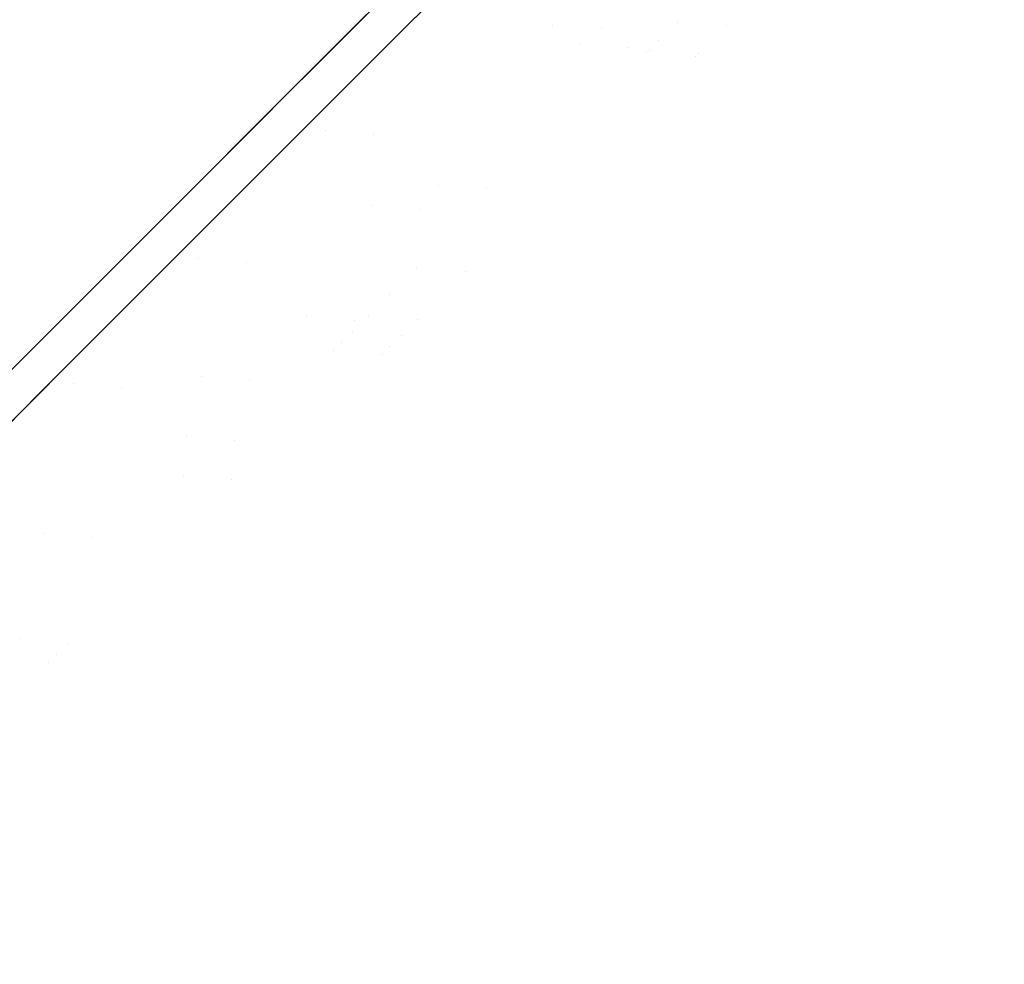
# Model space of a CAD drawing. Header units: centimetres. Extents: x -66.9 to -49, y -8.3 to 9.3.
# Tile 3 of 9: x -60.4 to -56.8, y -4 to -0.5. Entities that reach past the tile are written whole.
import ezdxf

# ---------------------------------------------------------------- set-up
doc = ezdxf.new("R2010")
doc.units = ezdxf.units.CM
doc.header["$LTSCALE"] = 2.54
doc.layers.add('Lucido design-1', color=7, linetype='Continuous')

# ---------------------------------------------------------------- blocks, each defined once
blk = doc.blocks.new('Gruppo-1')
at = {"color": 30, "linetype": 'Continuous', "lineweight": 9}
for points, invisible_edges in [([(-56.956, 0.4486, -919.0103), (-59.2236, -1.7451, -918.5947), (-59.1963, -1.7178, -918.3694)], 11), ([(-59.2236, -1.7451, -918.5947), (-56.956, 0.4486, -919.0103), (-58.0819, -0.6588, -919.0103)], 11), ([(-59.1963, -1.7178, -918.3694), (-59.1545, -1.676, -918.1336), (-56.956, 0.4486, -919.0103)], 11), ([(-56.956, 0.4486, -919.0103), (-59.1545, -1.676, -918.1336), (-59.0962, -1.6177, -917.8892)], 11), ([(-59.0962, -1.6177, -917.8892), (-59.019, -1.5405, -917.6383), (-56.956, 0.4486, -919.0103)], 11), ([(-57.9031, -0.6711, -919.0103), (-56.7743, 0.4391, -919.0103), (-59.0476, -1.7601, -918.5936)], 11), ([(-59.0202, -1.7327, -918.3678), (-59.0476, -1.7601, -918.5936), (-56.7743, 0.4391, -919.0103)], 11), ([(-56.7743, 0.4391, -919.0103), (-58.9784, -1.6909, -918.1314), (-59.0202, -1.7327, -918.3678)], 11), ([(-57.8602, -0.4371, -918.0711), (-56.956, 0.4486, -919.0103), (-59.019, -1.5405, -917.6383)], 11), ([(-58.9199, -1.6324, -917.8863), (-58.9784, -1.6909, -918.1314), (-56.7743, 0.4391, -919.0103)], 11), ([(-56.7743, 0.4391, -919.0103), (-58.8425, -1.555, -917.6349), (-58.9199, -1.6324, -917.8863)], 11), ([(-58.8425, -1.555, -917.6349), (-56.7743, 0.4391, -919.0103), (-57.6808, -0.4489, -918.0688)], 11), ([(-58.0721, -0.649, -919.218), (-58.0819, -0.6588, -919.0103), (-56.956, 0.4486, -919.0103)], 11), ([(-56.956, 0.4486, -919.0103), (-58.0376, -0.6145, -919.4485), (-58.0721, -0.649, -919.218)], 11), ([(-57.9698, -0.5467, -919.6961), (-58.0376, -0.6145, -919.4485), (-56.956, 0.4486, -919.0103)], 11), ([(-56.956, 0.4486, -919.0103), (-57.8602, -0.4371, -919.9494), (-57.9698, -0.5467, -919.6961)], 11), ([(-56.7743, 0.4391, -919.0103), (-57.9031, -0.6711, -919.0103), (-57.8932, -0.6613, -919.2186)], 11), ([(-57.8932, -0.6613, -919.2186), (-57.8586, -0.6267, -919.4496), (-56.7743, 0.4391, -919.0103)], 11), ([(-56.7743, 0.4391, -919.0103), (-57.8586, -0.6267, -919.4496), (-57.7907, -0.5588, -919.6979)], 11), ([(-57.7907, -0.5588, -919.6979), (-57.6808, -0.4489, -919.9517), (-56.7743, 0.4391, -919.0103)], 11), ([(-57.528, 0.0429, -914.3512), (-57.9324, -0.3615, -914.4591), (-58.3278, -0.6275, -912.9442), (-57.7887, -0.0884, -912.8004)], 15), ([(-57.7887, -0.0884, -925.2201), (-58.3278, -0.6275, -925.0763), (-57.9324, -0.3615, -923.5614), (-57.528, 0.0429, -923.6694)], 15), ([(-57.375, 0.048, -917.5514), (-57.4951, -0.072, -917.6292), (-58.0695, -0.591, -916.2478), (-57.8293, -0.3508, -916.0921)], 15), ([(-57.8293, -0.3508, -921.9284), (-58.0695, -0.591, -921.7727), (-57.4951, -0.072, -920.3913), (-57.375, 0.048, -920.4692)], 15), ([(-57.6499, -0.3624, -916.0848), (-57.8906, -0.6031, -916.2409), (-57.3148, -0.0829, -917.6257), (-57.1944, 0.0375, -917.5477)], 15), ([(-57.1944, 0.0375, -920.4728), (-57.3148, -0.0829, -920.3948), (-57.8906, -0.6031, -921.7796), (-57.6499, -0.3624, -921.9357)], 15), ([(-57.6091, -0.0993, -912.7849), (-58.1496, -0.6398, -912.9291), (-57.7532, -0.3731, -914.4477), (-57.3478, 0.0324, -914.3395)], 15), ([(-57.3478, 0.0324, -923.681), (-57.7532, -0.3731, -923.5728), (-58.1496, -0.6398, -925.0914), (-57.6091, -0.0993, -925.2357)], 15), ([(-58.7784, -0.4694, -908.1705), (-59.1753, -0.5904, -906.6572), (-58.6278, -0.0429, -906.5762)], 9), ([(-58.6278, -0.0429, -906.5762), (-59.1753, -0.5904, -906.6572), (-58.9998, -0.6032, -906.6205)], 10), ([(-58.9998, -0.6032, -906.6205), (-58.45, -0.0534, -906.5519), (-58.6278, -0.0429, -906.5762)], 10), ([(-58.45, -0.0534, -906.5519), (-58.9998, -0.6032, -906.6205), (-58.6013, -0.4813, -908.1434)], 10), ([(-57.7887, -0.0884, -925.2201), (-58.0842, -0.2177, -926.7679), (-58.4238, -0.5573, -926.6925)], 11), ([(-58.4238, -0.5573, -926.6925), (-58.3278, -0.6275, -925.0763), (-57.7887, -0.0884, -925.2201)], 11), ([(-57.7887, -0.0884, -912.8004), (-58.3278, -0.6275, -912.9442), (-58.4238, -0.5573, -911.328)], 11), ([(-58.4238, -0.5573, -911.328), (-58.0842, -0.2177, -911.2526), (-57.7887, -0.0884, -912.8004)], 11), ([(-58.3185, -0.7476, -914.6336), (-57.9324, -0.3615, -914.4591), (-57.5719, -0.0934, -915.9758), (-57.8293, -0.3508, -916.0921)], 15), ([(-57.8293, -0.3508, -921.9284), (-57.5719, -0.0934, -922.0447), (-57.9324, -0.3615, -923.5614), (-58.3185, -0.7476, -923.387)], 15), ([(-58.2885, -0.81, -916.4365), (-58.0695, -0.591, -916.2478), (-57.4951, -0.072, -917.6292), (-57.6046, -0.1815, -917.7236)], 15), ([(-57.6046, -0.1815, -920.297), (-57.4951, -0.072, -920.3913), (-58.0695, -0.591, -921.7727), (-58.2885, -0.81, -921.584)], 15), ([(-57.6091, -0.0993, -925.2357), (-58.1496, -0.6398, -925.0914), (-58.2459, -0.5694, -926.7117)], 11), ([(-57.6091, -0.0993, -912.7849), (-57.9053, -0.2289, -911.2332), (-58.2459, -0.5694, -911.3088)], 11), ([(-58.2459, -0.5694, -911.3088), (-58.1496, -0.6398, -912.9291), (-57.6091, -0.0993, -912.7849)], 11), ([(-58.2459, -0.5694, -926.7117), (-57.9053, -0.2289, -926.7873), (-57.6091, -0.0993, -925.2357)], 11), ([(-57.6499, -0.3624, -916.0848), (-57.3918, -0.1043, -915.9682), (-57.7532, -0.3731, -914.4477), (-58.1403, -0.7602, -914.6226)], 15), ([(-58.1403, -0.7602, -923.3979), (-57.7532, -0.3731, -923.5728), (-57.3918, -0.1043, -922.0523), (-57.6499, -0.3624, -921.9357)], 15), ([(-57.4246, -0.1927, -917.7203), (-57.3148, -0.0829, -917.6257), (-57.8906, -0.6031, -916.2409), (-58.1102, -0.8227, -916.4301)], 15), ([(-58.1102, -0.8227, -921.5904), (-57.8906, -0.6031, -921.7796), (-57.3148, -0.0829, -920.3948), (-57.4246, -0.1927, -920.3002)], 15), ([(-57.6046, -0.1815, -917.7236), (-57.7023, -0.2792, -917.831), (-58.4839, -1.0054, -916.6514), (-58.2885, -0.81, -916.4365)], 15), ([(-58.2885, -0.81, -921.584), (-58.4839, -1.0054, -921.3691), (-57.7023, -0.2792, -920.1895), (-57.6046, -0.1815, -920.297)], 15), ([(-58.1102, -0.8227, -916.4301), (-58.3061, -1.0186, -916.6455), (-57.5225, -0.2906, -917.828), (-57.4246, -0.1927, -917.7203)], 15), ([(-57.4246, -0.1927, -920.3002), (-57.5225, -0.2906, -920.1925), (-58.3061, -1.0186, -921.375), (-58.1102, -0.8227, -921.5904)], 15), ([(-58.8214, -0.752, -909.7993), (-58.4142, -0.3447, -909.7089), (-58.0842, -0.2177, -911.2526), (-58.4238, -0.5573, -911.328)], 15), ([(-58.4238, -0.5573, -926.6925), (-58.0842, -0.2177, -926.7679), (-58.4142, -0.3447, -928.3116), (-58.8214, -0.752, -928.2212)], 15), ([(-58.2459, -0.5694, -911.3088), (-57.9053, -0.2289, -911.2332), (-58.2362, -0.3562, -909.6857), (-58.6445, -0.7645, -909.7763)], 15), ([(-58.6445, -0.7645, -928.2442), (-58.2362, -0.3562, -928.3348), (-57.9053, -0.2289, -926.7873), (-58.2459, -0.5694, -926.7117)], 15), ([(-58.6544, -1.1759, -916.8854), (-58.4839, -1.0054, -916.6514), (-57.7023, -0.2792, -917.831), (-57.7875, -0.3645, -917.948)], 15), ([(-57.7875, -0.3645, -920.0726), (-57.7023, -0.2792, -920.1895), (-58.4839, -1.0054, -921.3691), (-58.6544, -1.1759, -921.1351)], 15), ([(-57.608, -0.376, -917.9453), (-57.5225, -0.2906, -917.828), (-58.3061, -1.0186, -916.6455), (-58.477, -1.1895, -916.8801)], 15), ([(-58.477, -1.1895, -921.1404), (-58.3061, -1.0186, -921.375), (-57.5225, -0.2906, -920.1925), (-57.608, -0.376, -920.0752)], 15), ([(-59.2531, -0.9441, -908.2759), (-58.7784, -0.4694, -908.1705), (-58.4142, -0.3447, -909.7089), (-58.8214, -0.752, -909.7993)], 15), ([(-58.8214, -0.752, -928.2212), (-58.4142, -0.3447, -928.3116), (-58.7784, -0.4694, -929.85), (-59.2531, -0.9441, -929.7446)], 15), ([(-58.6445, -0.7645, -909.7763), (-58.2362, -0.3562, -909.6857), (-58.6013, -0.4813, -908.1434), (-59.0772, -0.9571, -908.249)], 15), ([(-59.0772, -0.9571, -929.7715), (-58.6013, -0.4813, -929.8771), (-58.2362, -0.3562, -928.3348), (-58.6445, -0.7645, -928.2442)], 15), ([(-57.8293, -0.3508, -916.0921), (-58.0695, -0.591, -916.2478), (-58.6787, -1.1078, -914.867), (-58.3185, -0.7476, -914.6336)], 15), ([(-58.3185, -0.7476, -923.387), (-58.6787, -1.1078, -923.1535), (-58.0695, -0.591, -921.7727), (-57.8293, -0.3508, -921.9284)], 15), ([(-58.8424, -1.1421, -913.1768), (-58.3278, -0.6275, -912.9442), (-57.9324, -0.3615, -914.4591), (-58.3185, -0.7476, -914.6336)], 15), ([(-58.3185, -0.7476, -923.387), (-57.9324, -0.3615, -923.5614), (-58.3278, -0.6275, -925.0763), (-58.8424, -1.1421, -924.8437)], 15), ([(-57.7875, -0.3645, -917.948), (-57.8602, -0.4371, -918.0711), (-58.7998, -1.3213, -917.1318), (-58.6544, -1.1759, -916.8854)], 15), ([(-58.6544, -1.1759, -921.1351), (-58.7998, -1.3213, -920.8887), (-57.8602, -0.4371, -919.9494), (-57.7875, -0.3645, -920.0726)], 15), ([(-58.1403, -0.7602, -914.6226), (-57.7532, -0.3731, -914.4477), (-58.1496, -0.6398, -912.9291), (-58.6654, -1.1556, -913.1622)], 15), ([(-58.6654, -1.1556, -924.8583), (-58.1496, -0.6398, -925.0914), (-57.7532, -0.3731, -923.5728), (-58.1403, -0.7602, -923.3979)], 15), ([(-58.477, -1.1895, -916.8801), (-58.6228, -1.3353, -917.1271), (-57.6808, -0.4489, -918.0688), (-57.608, -0.376, -917.9453)], 15), ([(-57.608, -0.376, -920.0752), (-57.6808, -0.4489, -919.9517), (-58.6228, -1.3353, -920.8934), (-58.477, -1.1895, -921.1404)], 15), ([(-58.1403, -0.7602, -914.6226), (-58.5014, -1.1213, -914.8567), (-57.8906, -0.6031, -916.2409), (-57.6499, -0.3624, -916.0848)], 15), ([(-57.6499, -0.3624, -921.9357), (-57.8906, -0.6031, -921.7796), (-58.5014, -1.1213, -923.1638), (-58.1403, -0.7602, -923.3979)], 15), ([(-57.8602, -0.4371, -918.0711), (-59.019, -1.5405, -917.6383), (-58.9209, -1.4423, -917.3845)], 11), ([(-58.9209, -1.4423, -920.6361), (-57.9698, -0.5467, -919.6961), (-57.8602, -0.4371, -919.9494)], 11), ([(-57.8602, -0.4371, -919.9494), (-58.7998, -1.3213, -920.8887), (-58.9209, -1.4423, -920.6361)], 11), ([(-58.9209, -1.4423, -917.3845), (-58.7998, -1.3213, -917.1318), (-57.8602, -0.4371, -918.0711)], 11), ([(-58.7441, -1.4566, -917.3804), (-58.8425, -1.555, -917.6349), (-57.6808, -0.4489, -918.0688)], 11), ([(-58.7441, -1.4566, -920.6401), (-58.6228, -1.3353, -920.8934), (-57.6808, -0.4489, -919.9517)], 11), ([(-57.6808, -0.4489, -918.0688), (-58.6228, -1.3353, -917.1271), (-58.7441, -1.4566, -917.3804)], 11), ([(-57.6808, -0.4489, -919.9517), (-57.7907, -0.5588, -919.6979), (-58.7441, -1.4566, -920.6401)], 11), ([(-59.1753, -0.5904, -906.6572), (-58.7784, -0.4694, -908.1705), (-59.2531, -0.9441, -908.2759)], 11), ([(-59.2531, -0.9441, -929.7446), (-58.7784, -0.4694, -929.85), (-59.176, -0.5911, -931.3765)], 11), ([(-59.1031, -0.5182, -931.3947), (-59.176, -0.5911, -931.3765), (-58.7784, -0.4694, -929.85)], 10), ([(-58.9999, -0.6033, -931.4074), (-58.6013, -0.4813, -929.8771), (-59.0772, -0.9571, -929.7715)], 11), ([(-59.0772, -0.9571, -908.249), (-58.6013, -0.4813, -908.1434), (-58.9998, -0.6032, -906.6205)], 11), ([(-58.6013, -0.4813, -929.8771), (-58.9999, -0.6033, -931.4074), (-58.9255, -0.5289, -931.4258)], 9), ([(-58.9999, -0.6033, -931.4074), (-59.176, -0.5911, -931.3765), (-59.1031, -0.5182, -931.3947)], 9), ([(-58.9255, -0.5289, -931.4258), (-58.9999, -0.6033, -931.4074), (-59.1031, -0.5182, -931.3947)], 10), ([(-58.4238, -0.5573, -911.328), (-58.7576, -0.8911, -911.4323), (-59.2216, -1.1522, -909.9244), (-58.8214, -0.752, -909.7993)], 15), ([(-58.8214, -0.752, -928.2212), (-59.2216, -1.1522, -928.0961), (-58.7576, -0.8911, -926.5882), (-58.4238, -0.5573, -926.6925)], 15), ([(-59.0962, -1.6177, -920.1314), (-58.0376, -0.6145, -919.4485), (-57.9698, -0.5467, -919.6961)], 11), ([(-57.9698, -0.5467, -919.6961), (-59.019, -1.5405, -920.3822), (-59.0962, -1.6177, -920.1314)], 11), ([(-58.6445, -0.7645, -909.7763), (-59.0457, -1.1657, -909.9017), (-58.5805, -0.904, -911.4134), (-58.2459, -0.5694, -911.3088)], 15), ([(-58.2459, -0.5694, -926.7117), (-58.5805, -0.904, -926.6071), (-59.0457, -1.1657, -928.1188), (-58.6445, -0.7645, -928.2442)], 15), ([(-58.9209, -1.4423, -920.6361), (-59.019, -1.5405, -920.3822), (-57.9698, -0.5467, -919.6961)], 11), ([(-58.9199, -1.6324, -920.1342), (-58.8425, -1.555, -920.3856), (-57.7907, -0.5588, -919.6979)], 11), ([(-57.7907, -0.5588, -919.6979), (-57.8586, -0.6267, -919.4496), (-58.9199, -1.6324, -920.1342)], 11), ([(-57.7907, -0.5588, -919.6979), (-58.8425, -1.555, -920.3856), (-58.7441, -1.4566, -920.6401)], 11), ([(-58.3278, -0.6275, -912.9442), (-58.7576, -0.8911, -911.4323), (-58.4238, -0.5573, -911.328)], 11), ([(-58.4238, -0.5573, -926.6925), (-58.7576, -0.8911, -926.5882), (-58.3278, -0.6275, -925.0763)], 11), ([(-58.1496, -0.6398, -925.0914), (-58.5805, -0.904, -926.6071), (-58.2459, -0.5694, -926.7117)], 11), ([(-58.2459, -0.5694, -911.3088), (-58.5805, -0.904, -911.4134), (-58.1496, -0.6398, -912.9291)], 11), ([(-59.176, -0.5911, -931.3765), (-59.716, -1.1311, -931.2423), (-59.2531, -0.9441, -929.7446)], 10), ([(-59.5412, -1.1446, -931.2729), (-59.716, -1.1311, -931.2423), (-59.176, -0.5911, -931.3765)], 9), ([(-59.176, -0.5911, -931.3765), (-58.9999, -0.6033, -931.4074), (-59.5412, -1.1446, -931.2729)], 9), ([(-59.0772, -0.9571, -929.7715), (-59.5412, -1.1446, -931.2729), (-58.9999, -0.6033, -931.4074)], 9), ([(-59.2531, -0.9441, -908.2759), (-59.5097, -0.9248, -906.7066), (-59.1753, -0.5904, -906.6572)], 9), ([(-59.192, -0.7954, -906.6445), (-59.1753, -0.5904, -906.6572), (-59.5097, -0.9248, -906.7066)], 9), ([(-59.192, -0.7954, -906.6445), (-58.9998, -0.6032, -906.6205), (-59.1753, -0.5904, -906.6572)], 10), ([(-58.9998, -0.6032, -906.6205), (-59.192, -0.7954, -906.6445), (-59.0772, -0.9571, -908.249)], 10), ([(-59.0073, -1.4364, -915.1501), (-58.6787, -1.1078, -914.867), (-58.0695, -0.591, -916.2478), (-58.2885, -0.81, -916.4365)], 15), ([(-58.2885, -0.81, -921.584), (-58.0695, -0.591, -921.7727), (-58.6787, -1.1078, -923.1535), (-59.0073, -1.4364, -922.8704)], 15), ([(-58.1102, -0.8227, -916.4301), (-57.8906, -0.6031, -916.2409), (-58.5014, -1.1213, -914.8567), (-58.8308, -1.4506, -915.1405)], 15), ([(-58.8308, -1.4506, -922.88), (-58.5014, -1.1213, -923.1638), (-57.8906, -0.6031, -921.7796), (-58.1102, -0.8227, -921.5904)], 15), ([(-58.0721, -0.649, -919.218), (-58.0376, -0.6145, -919.4485), (-59.1545, -1.676, -919.8869), (-59.2236, -1.7451, -919.4259)], 15), ([(-59.0962, -1.6177, -920.1314), (-59.1545, -1.676, -919.8869), (-58.0376, -0.6145, -919.4485)], 11), ([(-58.3278, -0.6275, -925.0763), (-58.7576, -0.8911, -926.5882), (-59.0837, -1.2172, -926.4561)], 11), ([(-59.0837, -1.2172, -926.4561), (-58.8424, -1.1421, -924.8437), (-58.3278, -0.6275, -925.0763)], 11), ([(-58.3278, -0.6275, -912.9442), (-58.8424, -1.1421, -913.1768), (-59.0837, -1.2172, -911.5644)], 11), ([(-59.0837, -1.2172, -911.5644), (-58.7576, -0.8911, -911.4323), (-58.3278, -0.6275, -912.9442)], 11), ([(-59.0476, -1.7601, -919.4269), (-58.9784, -1.6909, -919.8891), (-57.8586, -0.6267, -919.4496), (-57.8932, -0.6613, -919.2186)], 15), ([(-57.8586, -0.6267, -919.4496), (-58.9784, -1.6909, -919.8891), (-58.9199, -1.6324, -920.1342)], 11), ([(-58.1496, -0.6398, -925.0914), (-58.6654, -1.1556, -924.8583), (-58.9074, -1.2309, -926.4747)], 11), ([(-58.1496, -0.6398, -912.9291), (-58.5805, -0.904, -911.4134), (-58.9074, -1.2309, -911.5458)], 11), ([(-58.9074, -1.2309, -911.5458), (-58.6654, -1.1556, -913.1622), (-58.1496, -0.6398, -912.9291)], 11), ([(-58.9074, -1.2309, -926.4747), (-58.5805, -0.904, -926.6071), (-58.1496, -0.6398, -925.0914)], 11), ([(-59.2236, -1.7451, -919.4259), (-59.2432, -1.7647, -919.0103), (-58.0819, -0.6588, -919.0103), (-58.0721, -0.649, -919.218)], 15), ([(-58.0819, -0.6588, -919.0103), (-59.2432, -1.7647, -919.0103), (-59.2236, -1.7451, -918.5947)], 11), ([(-57.8932, -0.6613, -919.2186), (-57.9031, -0.6711, -919.0103), (-59.0673, -1.7798, -919.0103), (-59.0476, -1.7601, -919.4269)], 15), ([(-59.0476, -1.7601, -918.5936), (-59.0673, -1.7798, -919.0103), (-57.9031, -0.6711, -919.0103)], 11), ([(-58.8214, -0.752, -909.7993), (-59.2216, -1.1522, -909.9244), (-59.7195, -1.4105, -908.4217), (-59.2531, -0.9441, -908.2759)], 15), ([(-59.2531, -0.9441, -929.7446), (-59.7195, -1.4105, -929.5989), (-59.2216, -1.1522, -928.0961), (-58.8214, -0.752, -928.2212)], 15), ([(-58.3185, -0.7476, -914.6336), (-58.6787, -1.1078, -914.867), (-59.3225, -1.6222, -913.488), (-58.8424, -1.1421, -913.1768)], 15), ([(-58.8424, -1.1421, -924.8437), (-59.3225, -1.6222, -924.5325), (-58.6787, -1.1078, -923.1535), (-58.3185, -0.7476, -923.387)], 15), ([(-59.0772, -0.9571, -908.249), (-59.5447, -1.4247, -908.3952), (-59.0457, -1.1657, -909.9017), (-58.6445, -0.7645, -909.7763)], 15), ([(-58.6445, -0.7645, -928.2442), (-59.0457, -1.1657, -928.1188), (-59.5447, -1.4247, -929.6253), (-59.0772, -0.9571, -929.7715)], 15), ([(-58.6654, -1.1556, -913.1622), (-59.1467, -1.6369, -913.4742), (-58.5014, -1.1213, -914.8567), (-58.1403, -0.7602, -914.6226)], 15), ([(-58.1403, -0.7602, -923.3979), (-58.5014, -1.1213, -923.1638), (-59.1467, -1.6369, -924.5464), (-58.6654, -1.1556, -924.8583)], 15), ([(-59.5097, -0.9248, -906.7066), (-59.5408, -1.1442, -906.7471), (-59.192, -0.7954, -906.6445)], 9), ([(-59.192, -0.7954, -906.6445), (-59.5408, -1.1442, -906.7471), (-59.0772, -0.9571, -908.249)], 10), ([(-58.2885, -0.81, -916.4365), (-58.4839, -1.0054, -916.6514), (-59.3004, -1.7295, -915.4724), (-59.0073, -1.4364, -915.1501)], 15), ([(-59.0073, -1.4364, -922.8704), (-59.3004, -1.7295, -922.5481), (-58.4839, -1.0054, -921.3691), (-58.2885, -0.81, -921.584)], 15), ([(-58.8308, -1.4506, -915.1405), (-59.1246, -1.7445, -915.4636), (-58.3061, -1.0186, -916.6455), (-58.1102, -0.8227, -916.4301)], 15), ([(-58.1102, -0.8227, -921.5904), (-58.3061, -1.0186, -921.375), (-59.1246, -1.7445, -922.5569), (-58.8308, -1.4506, -922.88)], 15), ([(-59.6126, -1.5432, -910.0828), (-59.2216, -1.1522, -909.9244), (-58.7576, -0.8911, -911.4323), (-59.0837, -1.2172, -911.5644)], 15), ([(-59.0837, -1.2172, -926.4561), (-58.7576, -0.8911, -926.5882), (-59.2216, -1.1522, -928.0961), (-59.6126, -1.5432, -927.9377)], 15), ([(-59.2531, -0.9441, -908.2759), (-59.7162, -1.1313, -906.7724), (-59.5097, -0.9248, -906.7066)], 9), ([(-59.5097, -0.9248, -906.7066), (-59.7162, -1.1313, -906.7724), (-59.5408, -1.1442, -906.7471)], 10), ([(-58.9074, -1.2309, -911.5458), (-58.5805, -0.904, -911.4134), (-59.0457, -1.1657, -909.9017), (-59.4376, -1.5577, -910.0605)], 15), ([(-59.4376, -1.5577, -927.96), (-59.0457, -1.1657, -928.1188), (-58.5805, -0.904, -926.6071), (-58.9074, -1.2309, -926.4747)], 15), ([(-59.7195, -1.4105, -929.5989), (-59.2531, -0.9441, -929.7446), (-59.716, -1.1311, -931.2423)], 11), ([(-59.7162, -1.1313, -906.7724), (-59.2531, -0.9441, -908.2759), (-59.7195, -1.4105, -908.4217)], 11), ([(-59.5447, -1.4247, -908.3952), (-59.0772, -0.9571, -908.249), (-59.5408, -1.1442, -906.7471)], 11), ([(-59.5412, -1.1446, -931.2729), (-59.0772, -0.9571, -929.7715), (-59.5447, -1.4247, -929.6253)], 11), ([(-59.556, -1.9851, -915.8234), (-59.3004, -1.7295, -915.4724), (-58.4839, -1.0054, -916.6514), (-58.6544, -1.1759, -916.8854)], 15), ([(-58.6544, -1.1759, -921.1351), (-58.4839, -1.0054, -921.3691), (-59.3004, -1.7295, -922.5481), (-59.556, -1.9851, -922.1971)], 15), ([(-58.477, -1.1895, -916.8801), (-58.3061, -1.0186, -916.6455), (-59.1246, -1.7445, -915.4636), (-59.3809, -2.0008, -915.8154)], 15), ([(-59.3809, -2.0008, -922.2051), (-59.1246, -1.7445, -922.5569), (-58.3061, -1.0186, -921.375), (-58.477, -1.1895, -921.1404)], 15), ([(-59.7604, -2.0601, -913.8653), (-59.3225, -1.6222, -913.488), (-58.6787, -1.1078, -914.867), (-59.0073, -1.4364, -915.1501)], 15), ([(-59.0073, -1.4364, -922.8704), (-58.6787, -1.1078, -923.1535), (-59.3225, -1.6222, -924.5325), (-59.7604, -2.0601, -924.1552)], 15), ([(-59.7195, -1.4105, -908.4217), (-60.248, -1.6632, -906.9419), (-59.7162, -1.1313, -906.7724)], 9), ([(-59.7162, -1.1313, -906.7724), (-60.248, -1.6632, -906.9419), (-60.0759, -1.6793, -906.9046)], 10), ([(-59.716, -1.1311, -931.2423), (-60.1084, -1.5236, -931.1447), (-59.7195, -1.4105, -929.5989)], 10), ([(-59.9322, -1.5356, -931.1758), (-60.1084, -1.5236, -931.1447), (-59.716, -1.1311, -931.2423)], 9), ([(-60.0759, -1.6793, -906.9046), (-59.5408, -1.1442, -906.7471), (-59.7162, -1.1313, -906.7724)], 10), ([(-59.5408, -1.1442, -906.7471), (-60.0759, -1.6793, -906.9046), (-59.5447, -1.4247, -908.3952)], 10), ([(-59.716, -1.1311, -931.2423), (-59.5412, -1.1446, -931.2729), (-59.9322, -1.5356, -931.1758)], 9), ([(-59.5447, -1.4247, -929.6253), (-59.9322, -1.5356, -931.1758), (-59.5412, -1.1446, -931.2729)], 9), ([(-58.8424, -1.1421, -924.8437), (-59.4005, -1.534, -926.2977), (-59.7064, -1.8399, -926.1147)], 11), ([(-59.7064, -1.8399, -926.1147), (-59.3225, -1.6222, -924.5325), (-58.8424, -1.1421, -924.8437)], 11), ([(-58.8424, -1.1421, -913.1768), (-59.3225, -1.6222, -913.488), (-59.7064, -1.8399, -911.9058)], 11), ([(-59.7064, -1.8399, -911.9058), (-59.4005, -1.534, -911.7228), (-58.8424, -1.1421, -913.1768)], 11), ([(-58.8308, -1.4506, -915.1405), (-58.5014, -1.1213, -914.8567), (-59.1467, -1.6369, -913.4742), (-59.5857, -2.0759, -913.8524)], 15), ([(-59.5857, -2.0759, -924.1681), (-59.1467, -1.6369, -924.5464), (-58.5014, -1.1213, -923.1638), (-58.8308, -1.4506, -922.88)], 15), ([(-58.8424, -1.1421, -913.1768), (-59.4005, -1.534, -911.7228), (-59.0837, -1.2172, -911.5644)], 11), ([(-59.0837, -1.2172, -926.4561), (-59.4005, -1.534, -926.2977), (-58.8424, -1.1421, -924.8437)], 11), ([(-60.1751, -1.8661, -908.6062), (-59.7195, -1.4105, -908.4217), (-59.2216, -1.1522, -909.9244), (-59.6126, -1.5432, -910.0828)], 15), ([(-59.6126, -1.5432, -927.9377), (-59.2216, -1.1522, -928.0961), (-59.7195, -1.4105, -929.5989), (-60.1751, -1.8661, -929.4143)], 15), ([(-59.4376, -1.5577, -910.0605), (-59.0457, -1.1657, -909.9017), (-59.5447, -1.4247, -908.3952), (-60.0015, -1.8815, -908.5802)], 15), ([(-60.0015, -1.8815, -929.4403), (-59.5447, -1.4247, -929.6253), (-59.0457, -1.1657, -928.1188), (-59.4376, -1.5577, -927.96)], 15), ([(-58.6544, -1.1759, -916.8854), (-58.7998, -1.3213, -917.1318), (-59.7741, -2.2032, -916.1929), (-59.556, -1.9851, -915.8234)], 15), ([(-59.556, -1.9851, -922.1971), (-59.7741, -2.2032, -921.8276), (-58.7998, -1.3213, -920.8887), (-58.6544, -1.1759, -921.1351)], 15), ([(-58.6654, -1.1556, -924.8583), (-59.1467, -1.6369, -924.5464), (-59.5316, -1.8552, -926.1324)], 11), ([(-58.6654, -1.1556, -913.1622), (-59.2249, -1.5485, -911.7046), (-59.5316, -1.8552, -911.8881)], 11), ([(-59.5316, -1.8552, -911.8881), (-59.1467, -1.6369, -913.4742), (-58.6654, -1.1556, -913.1622)], 11), ([(-59.5316, -1.8552, -926.1324), (-59.2249, -1.5485, -926.3159), (-58.6654, -1.1556, -924.8583)], 11), ([(-58.6654, -1.1556, -924.8583), (-59.2249, -1.5485, -926.3159), (-58.9074, -1.2309, -926.4747)], 11), ([(-58.9074, -1.2309, -911.5458), (-59.2249, -1.5485, -911.7046), (-58.6654, -1.1556, -913.1622)], 11), ([(-59.0837, -1.2172, -911.5644), (-59.4005, -1.534, -911.7228), (-59.9924, -1.923, -910.2727), (-59.6126, -1.5432, -910.0828)], 15), ([(-59.6126, -1.5432, -927.9377), (-59.9924, -1.923, -927.7478), (-59.4005, -1.534, -926.2977), (-59.0837, -1.2172, -926.4561)], 15), ([(-59.3809, -2.0008, -915.8154), (-59.5995, -2.2194, -916.1858), (-58.6228, -1.3353, -917.1271), (-58.477, -1.1895, -916.8801)], 15), ([(-58.477, -1.1895, -921.1404), (-58.6228, -1.3353, -920.8934), (-59.5995, -2.2194, -921.8347), (-59.3809, -2.0008, -922.2051)], 15), ([(-59.4376, -1.5577, -910.0605), (-59.8184, -1.9384, -910.2509), (-59.2249, -1.5485, -911.7046), (-58.9074, -1.2309, -911.5458)], 15), ([(-58.9074, -1.2309, -926.4747), (-59.2249, -1.5485, -926.3159), (-59.8184, -1.9384, -927.7696), (-59.4376, -1.5577, -927.96)], 15), ([(-58.9209, -1.4423, -920.6361), (-58.7998, -1.3213, -920.8887), (-59.7741, -2.2032, -921.8276), (-59.9556, -2.3847, -921.4487)], 15), ([(-59.7741, -2.2032, -916.1929), (-58.7998, -1.3213, -917.1318), (-58.9209, -1.4423, -917.3845)], 11), ([(-59.7815, -2.4014, -921.4547), (-59.5995, -2.2194, -921.8347), (-58.6228, -1.3353, -920.8934), (-58.7441, -1.4566, -920.6401)], 15), ([(-58.7441, -1.4566, -917.3804), (-58.6228, -1.3353, -917.1271), (-59.5995, -2.2194, -916.1858)], 11), ([(-60.1751, -1.8661, -929.4143), (-59.7195, -1.4105, -929.5989), (-60.2487, -1.6638, -931.0857)], 11), ([(-60.1084, -1.5236, -931.1447), (-60.2487, -1.6638, -931.0857), (-59.7195, -1.4105, -929.5989)], 10), ([(-60.248, -1.6632, -906.9419), (-59.7195, -1.4105, -908.4217), (-60.1751, -1.8661, -908.6062)], 11), ([(-59.0073, -1.4364, -915.1501), (-59.3004, -1.7295, -915.4724), (-60.151, -2.4507, -914.2949), (-59.7604, -2.0601, -913.8653)], 15), ([(-59.7604, -2.0601, -924.1552), (-60.151, -2.4507, -923.7256), (-59.3004, -1.7295, -922.5481), (-59.0073, -1.4364, -922.8704)], 15), ([(-60.0015, -1.8815, -908.5802), (-59.5447, -1.4247, -908.3952), (-60.0759, -1.6793, -906.9046)], 11), ([(-59.5447, -1.4247, -929.6253), (-60.0752, -1.6786, -931.1158), (-59.9322, -1.5356, -931.1758)], 9), ([(-60.0752, -1.6786, -931.1158), (-59.5447, -1.4247, -929.6253), (-60.0015, -1.8815, -929.4403)], 11), ([(-58.9209, -1.4423, -917.3845), (-59.019, -1.5405, -917.6383), (-61.2206, -3.5204, -916.2677), (-61.0244, -3.3241, -915.7603)], 15), ([(-60.8529, -3.3431, -915.7521), (-61.0496, -3.5398, -916.2609), (-58.8425, -1.555, -917.6349), (-58.7441, -1.4566, -917.3804)], 15), ([(-58.9209, -1.4423, -917.3845), (-61.0244, -3.3241, -915.7603), (-59.7741, -2.2032, -916.1929)], 11), ([(-59.5995, -2.2194, -916.1858), (-60.8529, -3.3431, -915.7521), (-58.7441, -1.4566, -917.3804)], 11), ([(-59.9556, -2.3847, -921.4487), (-60.1029, -2.532, -921.0679), (-59.019, -1.5405, -920.3822), (-58.9209, -1.4423, -920.6361)], 15), ([(-59.5857, -2.0759, -913.8524), (-59.9773, -2.4675, -914.2831), (-59.1246, -1.7445, -915.4636), (-58.8308, -1.4506, -915.1405)], 15), ([(-58.8308, -1.4506, -922.88), (-59.1246, -1.7445, -922.5569), (-59.9773, -2.4675, -923.7374), (-59.5857, -2.0759, -924.1681)], 15), ([(-58.7441, -1.4566, -920.6401), (-58.8425, -1.555, -920.3856), (-59.9291, -2.549, -921.073), (-59.7815, -2.4014, -921.4547)], 15), ([(-61.3749, -3.6746, -916.7691), (-61.2206, -3.5204, -916.2677), (-59.019, -1.5405, -917.6383), (-59.0962, -1.6177, -917.8892)], 15), ([(-59.6126, -1.5432, -910.0828), (-59.9924, -1.923, -910.2727), (-60.6177, -2.3087, -908.8276), (-60.1751, -1.8661, -908.6062)], 15), ([(-60.1751, -1.8661, -929.4143), (-60.6177, -2.3087, -929.1929), (-59.9924, -1.923, -927.7478), (-59.6126, -1.5432, -927.9377)], 15), ([(-60.3592, -2.2898, -910.4922), (-59.9924, -1.923, -910.2727), (-59.4005, -1.534, -911.7228), (-59.7064, -1.8399, -911.9058)], 15), ([(-59.7064, -1.8399, -926.1147), (-59.4005, -1.534, -926.2977), (-59.9924, -1.923, -927.7478), (-60.3592, -2.2898, -927.5283)], 15), ([(-60.0752, -1.6786, -931.1158), (-60.2487, -1.6638, -931.0857), (-60.1084, -1.5236, -931.1447)], 9), ([(-59.0962, -1.6177, -920.1314), (-59.019, -1.5405, -920.3822), (-60.1029, -2.532, -921.0679), (-60.2186, -2.6477, -920.6917)], 15), ([(-59.9322, -1.5356, -931.1758), (-60.0752, -1.6786, -931.1158), (-60.1084, -1.5236, -931.1447)], 10), ([(-58.9199, -1.6324, -917.8863), (-58.8425, -1.555, -917.6349), (-61.0496, -3.5398, -916.2609), (-61.2043, -3.6945, -916.7635)], 15), ([(-60.0015, -1.8815, -908.5802), (-60.4452, -2.3252, -908.8021), (-59.8184, -1.9384, -910.2509), (-59.4376, -1.5577, -910.0605)], 15), ([(-59.4376, -1.5577, -927.96), (-59.8184, -1.9384, -927.7696), (-60.4452, -2.3252, -929.2184), (-60.0015, -1.8815, -929.4403)], 15), ([(-59.5316, -1.8552, -911.8881), (-59.2249, -1.5485, -911.7046), (-59.8184, -1.9384, -910.2509), (-60.1861, -2.3062, -910.4709)], 15), ([(-60.1861, -2.3062, -927.5496), (-59.8184, -1.9384, -927.7696), (-59.2249, -1.5485, -926.3159), (-59.5316, -1.8552, -926.1324)], 15), ([(-60.0451, -2.665, -920.6959), (-59.9291, -2.549, -921.073), (-58.8425, -1.555, -920.3856), (-58.9199, -1.6324, -920.1342)], 15), ([(-59.0962, -1.6177, -917.8892), (-59.1545, -1.676, -918.1336), (-61.4915, -3.7913, -917.2579), (-61.3749, -3.6746, -916.7691)], 15), ([(-60.2186, -2.6477, -920.6917), (-60.3061, -2.7352, -920.325), (-59.1545, -1.676, -919.8869), (-59.0962, -1.6177, -920.1314)], 15), ([(-61.2043, -3.6945, -916.7635), (-61.3212, -3.8114, -917.2535), (-58.9784, -1.6909, -918.1314), (-58.9199, -1.6324, -917.8863)], 15), ([(-59.3225, -1.6222, -924.5325), (-60.0002, -2.1337, -925.9089), (-60.2808, -2.4143, -925.6825)], 11), ([(-60.2808, -2.4143, -925.6825), (-59.7604, -2.0601, -924.1552), (-59.3225, -1.6222, -924.5325)], 11), ([(-59.3225, -1.6222, -913.488), (-59.7604, -2.0601, -913.8653), (-60.2808, -2.4143, -912.338)], 11), ([(-60.2808, -2.4143, -912.338), (-60.0002, -2.1337, -912.1116), (-59.3225, -1.6222, -913.488)], 11), ([(-58.9199, -1.6324, -920.1342), (-58.9784, -1.6909, -919.8891), (-60.1328, -2.7527, -920.3283), (-60.0451, -2.665, -920.6959)], 15), ([(-59.1467, -1.6369, -924.5464), (-59.5857, -2.0759, -924.1681), (-60.1075, -2.431, -925.6992)], 11), ([(-59.1467, -1.6369, -913.4742), (-59.8262, -2.1497, -912.0943), (-60.1075, -2.431, -912.3213)], 11), ([(-60.1075, -2.431, -912.3213), (-59.5857, -2.0759, -913.8524), (-59.1467, -1.6369, -913.4742)], 11), ([(-60.1075, -2.431, -925.6992), (-59.8262, -2.1497, -925.9262), (-59.1467, -1.6369, -924.5464)], 11), ([(-59.3225, -1.6222, -913.488), (-60.0002, -2.1337, -912.1116), (-59.7064, -1.8399, -911.9058)], 11), ([(-59.7064, -1.8399, -926.1147), (-60.0002, -2.1337, -925.9089), (-59.3225, -1.6222, -924.5325)], 11), ([(-59.1467, -1.6369, -924.5464), (-59.8262, -2.1497, -925.9262), (-59.5316, -1.8552, -926.1324)], 11), ([(-59.5316, -1.8552, -911.8881), (-59.8262, -2.1497, -912.0943), (-59.1467, -1.6369, -913.4742)], 11), ([(-61.5749, -3.8747, -917.7291), (-61.4915, -3.7913, -917.2579), (-59.1545, -1.676, -918.1336), (-59.1963, -1.7178, -918.3694)], 15), ([(-60.2487, -1.6638, -931.0857), (-60.7672, -2.1823, -930.8676), (-60.1751, -1.8661, -929.4143)], 10), ([(-60.5951, -2.1985, -930.8974), (-60.7672, -2.1823, -930.8676), (-60.2487, -1.6638, -931.0857)], 9), ([(-60.2487, -1.6638, -931.0857), (-60.0752, -1.6786, -931.1158), (-60.5951, -2.1985, -930.8974)], 9), ([(-60.0015, -1.8815, -929.4403), (-60.5951, -2.1985, -930.8974), (-60.0752, -1.6786, -931.1158)], 9), ([(-60.1751, -1.8661, -908.6062), (-60.5248, -1.9399, -907.03), (-60.248, -1.6632, -906.9419)], 9), ([(-60.2112, -1.8146, -906.9445), (-60.248, -1.6632, -906.9419), (-60.5248, -1.9399, -907.03)], 9), ([(-59.1545, -1.676, -919.8869), (-60.3061, -2.7352, -920.325), (-60.3687, -2.7978, -919.9715)], 11), ([(-60.3687, -2.7978, -919.9715), (-59.2236, -1.7451, -919.4259), (-59.1545, -1.676, -919.8869)], 11), ([(-60.2112, -1.8146, -906.9445), (-60.0759, -1.6793, -906.9046), (-60.248, -1.6632, -906.9419)], 10), ([(-60.0759, -1.6793, -906.9046), (-60.2112, -1.8146, -906.9445), (-60.0015, -1.8815, -908.5802)], 10), ([(-59.1963, -1.7178, -918.3694), (-59.2236, -1.7451, -918.5947), (-61.6296, -3.9293, -918.1795), (-61.5749, -3.8747, -917.7291)], 15), ([(-59.0202, -1.7327, -918.3678), (-58.9784, -1.6909, -918.1314), (-61.3212, -3.8114, -917.2535), (-61.4048, -3.895, -917.7259)], 15), ([(-58.9784, -1.6909, -919.8891), (-59.0476, -1.7601, -919.4269), (-60.1956, -2.8155, -919.9739)], 11), ([(-60.1956, -2.8155, -919.9739), (-60.1328, -2.7527, -920.3283), (-58.9784, -1.6909, -919.8891)], 11), ([(-60.4391, -2.8682, -919.0103), (-61.6296, -3.9293, -918.1795), (-59.2236, -1.7451, -918.5947)], 11), ([(-61.4048, -3.895, -917.7259), (-61.4596, -3.9498, -918.1774), (-59.0476, -1.7601, -918.5936), (-59.0202, -1.7327, -918.3678)], 15), ([(-59.0476, -1.7601, -918.5936), (-61.4596, -3.9498, -918.1774), (-60.2662, -2.8861, -919.0103)], 11), ([(-60.4918, -2.7915, -914.7626), (-60.151, -2.4507, -914.2949), (-59.3004, -1.7295, -915.4724), (-59.556, -1.9851, -915.8234)], 15), ([(-59.556, -1.9851, -922.1971), (-59.3004, -1.7295, -922.5481), (-60.151, -2.4507, -923.7256), (-60.4918, -2.7915, -923.2579)], 15), ([(-59.2236, -1.7451, -918.5947), (-59.2432, -1.7647, -919.0103), (-60.4391, -2.8682, -919.0103)], 11), ([(-60.4097, -2.8388, -919.6336), (-60.4391, -2.8682, -919.0103), (-59.2432, -1.7647, -919.0103), (-59.2236, -1.7451, -919.4259)], 15), ([(-60.3687, -2.7978, -919.9715), (-60.4097, -2.8388, -919.6336), (-59.2236, -1.7451, -919.4259)], 11), ([(-59.3809, -2.0008, -915.8154), (-59.1246, -1.7445, -915.4636), (-59.9773, -2.4675, -914.2831), (-60.319, -2.8092, -914.752)], 15), ([(-60.319, -2.8092, -923.2685), (-59.9773, -2.4675, -923.7374), (-59.1246, -1.7445, -922.5569), (-59.3809, -2.0008, -922.2051)], 15), ([(-60.2662, -2.8861, -919.0103), (-59.0673, -1.7798, -919.0103), (-59.0476, -1.7601, -918.5936)], 11), ([(-59.0476, -1.7601, -919.4269), (-59.0673, -1.7798, -919.0103), (-60.2662, -2.8861, -919.0103), (-60.2367, -2.8566, -919.6351)], 15), ([(-59.0476, -1.7601, -919.4269), (-60.2367, -2.8566, -919.6351), (-60.1956, -2.8155, -919.9739)], 11), ([(-60.5248, -1.9399, -907.03), (-60.594, -2.1974, -907.1257), (-60.2112, -1.8146, -906.9445)], 9), ([(-60.2112, -1.8146, -906.9445), (-60.594, -2.1974, -907.1257), (-60.0015, -1.8815, -908.5802)], 10), ([(-60.1751, -1.8661, -908.6062), (-60.6177, -2.3087, -908.8276), (-61.2721, -2.6873, -907.4035), (-60.7669, -2.1821, -907.1511)], 11), ([(-60.6177, -2.3087, -929.1929), (-60.1751, -1.8661, -929.4143), (-60.7672, -2.1823, -930.8676)], 11), ([(-60.1751, -1.8661, -908.6062), (-60.7669, -2.1821, -907.1511), (-60.5248, -1.9399, -907.03)], 9), ([(-59.7064, -1.8399, -911.9058), (-60.0002, -2.1337, -912.1116), (-60.7115, -2.642, -910.7389), (-60.3592, -2.2898, -910.4922)], 15), ([(-60.3592, -2.2898, -927.5283), (-60.7115, -2.642, -927.2817), (-60.0002, -2.1337, -925.9089), (-59.7064, -1.8399, -926.1147)], 15), ([(-60.1861, -2.3062, -910.4709), (-60.5392, -2.6593, -910.7182), (-59.8262, -2.1497, -912.0943), (-59.5316, -1.8552, -911.8881)], 15), ([(-59.5316, -1.8552, -926.1324), (-59.8262, -2.1497, -925.9262), (-60.5392, -2.6593, -927.3024), (-60.1861, -2.3062, -927.5496)], 15), ([(-60.5951, -2.1985, -930.8974), (-60.0015, -1.8815, -929.4403), (-60.4452, -2.3252, -929.2184)], 11), ([(-60.4452, -2.3252, -908.8021), (-60.0015, -1.8815, -908.5802), (-60.594, -2.1974, -907.1257)], 11), ([(-61.0452, -2.7362, -909.0833), (-60.6177, -2.3087, -908.8276), (-59.9924, -1.923, -910.2727), (-60.3592, -2.2898, -910.4922)], 15), ([(-60.3592, -2.2898, -927.5283), (-59.9924, -1.923, -927.7478), (-60.6177, -2.3087, -929.1929), (-61.0452, -2.7362, -928.9372)], 15), ([(-60.1861, -2.3062, -910.4709), (-59.8184, -1.9384, -910.2509), (-60.4452, -2.3252, -908.8021), (-60.8738, -2.7537, -909.0585)], 15), ([(-60.8738, -2.7537, -928.962), (-60.4452, -2.3252, -929.2184), (-59.8184, -1.9384, -927.7696), (-60.1861, -2.3062, -927.5496)], 15), ([(-59.556, -1.9851, -915.8234), (-59.7741, -2.2032, -916.1929), (-60.7824, -3.0821, -915.2551), (-60.4918, -2.7915, -914.7626)], 15), ([(-60.4918, -2.7915, -923.2579), (-60.7824, -3.0821, -922.7654), (-59.7741, -2.2032, -921.8276), (-59.556, -1.9851, -922.1971)], 15), ([(-60.319, -2.8092, -914.752), (-60.6103, -3.1005, -915.2457), (-59.5995, -2.2194, -916.1858), (-59.3809, -2.0008, -915.8154)], 15), ([(-59.3809, -2.0008, -922.2051), (-59.5995, -2.2194, -921.8347), (-60.6103, -3.1005, -922.7748), (-60.319, -2.8092, -923.2685)], 15), ([(-59.7604, -2.0601, -913.8653), (-60.151, -2.4507, -914.2949), (-61.0353, -3.1688, -913.1196), (-60.5473, -2.6808, -912.5829)], 15), ([(-60.5473, -2.6808, -925.4376), (-61.0353, -3.1688, -924.9009), (-60.151, -2.4507, -923.7256), (-59.7604, -2.0601, -924.1552)], 15), ([(-60.3746, -2.6982, -912.5669), (-60.8638, -3.1874, -913.1049), (-59.9773, -2.4675, -914.2831), (-59.5857, -2.0759, -913.8524)], 15), ([(-59.5857, -2.0759, -924.1681), (-59.9773, -2.4675, -923.7374), (-60.8638, -3.1874, -924.9156), (-60.3746, -2.6982, -925.4536)], 15), ([(-59.7604, -2.0601, -913.8653), (-60.5473, -2.6808, -912.5829), (-60.2808, -2.4143, -912.338)], 11), ([(-60.2808, -2.4143, -925.6825), (-60.5473, -2.6808, -925.4376), (-59.7604, -2.0601, -924.1552)], 11), ([(-59.5857, -2.0759, -924.1681), (-60.3746, -2.6982, -925.4536), (-60.1075, -2.431, -925.6992)], 11), ([(-60.1075, -2.431, -912.3213), (-60.3746, -2.6982, -912.5669), (-59.5857, -2.0759, -913.8524)], 11), ([(-61.0479, -2.9785, -911.0103), (-60.7115, -2.642, -910.7389), (-60.0002, -2.1337, -912.1116), (-60.2808, -2.4143, -912.338)], 15), ([(-60.2808, -2.4143, -925.6825), (-60.0002, -2.1337, -925.9089), (-60.7115, -2.642, -927.2817), (-61.0479, -2.9785, -927.0102)], 15), ([(-60.1075, -2.431, -912.3213), (-59.8262, -2.1497, -912.0943), (-60.5392, -2.6593, -910.7182), (-60.8765, -2.9966, -910.9903)], 15), ([(-60.8765, -2.9966, -927.0302), (-60.5392, -2.6593, -927.3024), (-59.8262, -2.1497, -925.9262), (-60.1075, -2.431, -925.6992)], 15), ([(-61.0244, -3.3241, -915.7603), (-60.7824, -3.0821, -915.2551), (-59.7741, -2.2032, -916.1929)], 11), ([(-59.9556, -2.3847, -921.4487), (-59.7741, -2.2032, -921.8276), (-60.7824, -3.0821, -922.7654), (-61.0244, -3.3241, -922.2603)], 15), ([(-59.5995, -2.2194, -916.1858), (-60.6103, -3.1005, -915.2457), (-60.8529, -3.3431, -915.7521)], 11), ([(-60.8529, -3.3431, -922.2684), (-60.6103, -3.1005, -922.7748), (-59.5995, -2.2194, -921.8347), (-59.7815, -2.4014, -921.4547)], 15), ([(-60.3592, -2.2898, -910.4922), (-60.7115, -2.642, -910.7389), (-61.4558, -3.1468, -909.3708), (-61.0452, -2.7362, -909.0833)], 15), ([(-61.0452, -2.7362, -928.9372), (-61.4558, -3.1468, -928.6497), (-60.7115, -2.642, -927.2817), (-60.3592, -2.2898, -927.5283)], 15), ([(-60.8738, -2.7537, -909.0585), (-61.2854, -3.1653, -909.3467), (-60.5392, -2.6593, -910.7182), (-60.1861, -2.3062, -910.4709)], 15), ([(-60.1861, -2.3062, -927.5496), (-60.5392, -2.6593, -927.3024), (-61.2854, -3.1653, -928.6738), (-60.8738, -2.7537, -928.962)], 15), ([(-61.0244, -3.3241, -922.2603), (-61.2206, -3.5204, -921.7528), (-60.1029, -2.532, -921.0679), (-59.9556, -2.3847, -921.4487)], 15), ([(-59.7815, -2.4014, -921.4547), (-59.9291, -2.549, -921.073), (-61.0496, -3.5398, -921.7596), (-60.8529, -3.3431, -922.2684)], 15), ([(-60.2808, -2.4143, -912.338), (-60.5473, -2.6808, -912.5829), (-61.3674, -3.2979, -911.304), (-61.0479, -2.9785, -911.0103)], 15), ([(-61.0479, -2.9785, -927.0102), (-61.3674, -3.2979, -926.7165), (-60.5473, -2.6808, -925.4376), (-60.2808, -2.4143, -925.6825)], 15), ([(-60.8765, -2.9966, -910.9903), (-61.1968, -3.3169, -911.2847), (-60.3746, -2.6982, -912.5669), (-60.1075, -2.431, -912.3213)], 15), ([(-60.1075, -2.431, -925.6992), (-60.3746, -2.6982, -925.4536), (-61.1968, -3.3169, -926.7358), (-60.8765, -2.9966, -927.0302)], 15), ([(-61.461, -3.5945, -913.7039), (-61.0353, -3.1688, -913.1196), (-60.151, -2.4507, -914.2949), (-60.4918, -2.7915, -914.7626)], 15), ([(-60.4918, -2.7915, -923.2579), (-60.151, -2.4507, -923.7256), (-61.0353, -3.1688, -924.9009), (-61.461, -3.5945, -924.3166)], 15), ([(-60.319, -2.8092, -914.752), (-59.9773, -2.4675, -914.2831), (-60.8638, -3.1874, -913.1049), (-61.2906, -3.6142, -913.6907)], 15), ([(-61.2906, -3.6142, -924.3299), (-60.8638, -3.1874, -924.9156), (-59.9773, -2.4675, -923.7374), (-60.319, -2.8092, -923.2685)], 15), ([(-60.2186, -2.6477, -920.6917), (-60.1029, -2.532, -921.0679), (-61.2206, -3.5204, -921.7528), (-61.3749, -3.6746, -921.2514)], 15), ([(-61.2043, -3.6945, -921.257), (-61.0496, -3.5398, -921.7596), (-59.9291, -2.549, -921.073), (-60.0451, -2.665, -920.6959)], 15), ([(-61.3749, -3.6746, -921.2514), (-61.4915, -3.7913, -920.7627), (-60.3061, -2.7352, -920.325), (-60.2186, -2.6477, -920.6917)], 15), ([(-60.0451, -2.665, -920.6959), (-60.1328, -2.7527, -920.3283), (-61.3212, -3.8114, -920.767), (-61.2043, -3.6945, -921.257)], 15), ([(-60.3687, -2.7978, -919.9715), (-60.3061, -2.7352, -920.325), (-61.4915, -3.7913, -920.7627), (-61.5749, -3.8747, -920.2914)], 15), ([(-61.4048, -3.895, -920.2946), (-61.3212, -3.8114, -920.767), (-60.1328, -2.7527, -920.3283), (-60.1956, -2.8155, -919.9739)], 15), ([(-61.5749, -3.8747, -920.2914), (-61.6296, -3.9293, -919.841), (-60.4097, -2.8388, -919.6336), (-60.3687, -2.7978, -919.9715)], 15), ([(-61.2906, -3.6142, -913.6907), (-61.6546, -3.9781, -914.3074), (-60.6103, -3.1005, -915.2457), (-60.319, -2.8092, -914.752)], 15), ([(-60.319, -2.8092, -923.2685), (-60.6103, -3.1005, -922.7748), (-61.6546, -3.9781, -923.7131), (-61.2906, -3.6142, -924.3299)], 15), ([(-60.1956, -2.8155, -919.9739), (-60.2367, -2.8566, -919.6351), (-61.4596, -3.9498, -919.8431), (-61.4048, -3.895, -920.2946)], 15), ([(-60.2367, -2.8566, -919.6351), (-60.2662, -2.8861, -919.0103), (-61.4897, -3.9799, -919.4146)], 11), ([(-61.4897, -3.9799, -919.4146), (-61.4596, -3.9498, -919.8431), (-60.2367, -2.8566, -919.6351)], 11), ([(-60.2662, -2.8861, -919.0103), (-61.4989, -3.9891, -919.0103), (-61.4897, -3.9799, -919.4146)], 11), ([(-61.4897, -3.9799, -918.6059), (-61.4989, -3.9891, -919.0103), (-60.2662, -2.8861, -919.0103)], 11), ([(-60.2662, -2.8861, -919.0103), (-61.4596, -3.9498, -918.1774), (-61.4897, -3.9799, -918.6059)], 11)]:
    blk.add_3dface(points, dxfattribs=dict(at, invisible_edges=invisible_edges))
blk = doc.blocks.new('Gruppo-2-1')
at = {"color": 7}
blk.add_blockref('Gruppo-1', (0, 0), dxfattribs=at)
blk = doc.blocks.new('Gruppo-4-1')
at = {"color": 7}
blk.add_blockref('Gruppo-2-1', (0, 0), dxfattribs=at)

msp = doc.modelspace()

# ---------------------------------------------------------------- block references
at = {"layer": 'Lucido design-1', "color": 7}
msp.add_blockref('Gruppo-4-1', (0, 0), dxfattribs=at)

doc.saveas('drawing.dxf')
